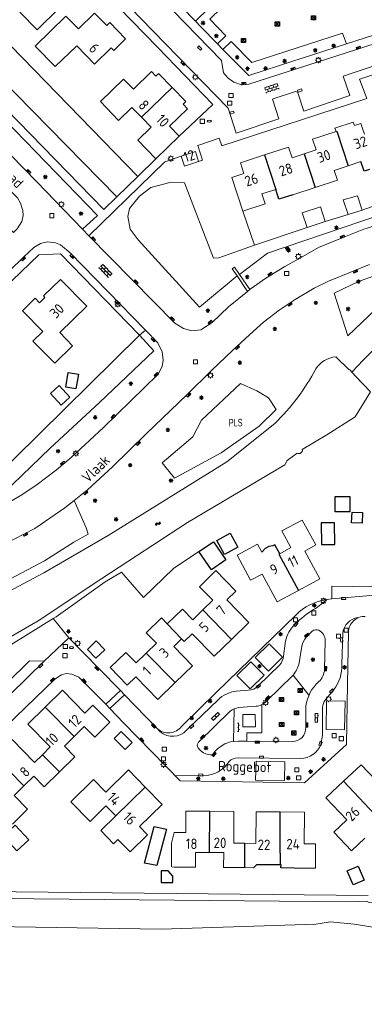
# Model space of a CAD drawing. Extents: x 168769 to 512904, y 516715 to 1559940.
# Tile 166 of 186: x 170506 to 170589, y 519419 to 519656. Entities that reach past the tile are written whole.
import ezdxf

# ---------------------------------------------------------------- set-up
doc = ezdxf.new("R2010")
doc.units = 0
doc.header["$MEASUREMENT"] = 0
doc.layers.get('0').update_dxf_attribs({"linetype": 'CONTINUOUS'})
for name, color, linetype, lineweight in [('B01_HOOFDGEBOUW', 10, 'CONTINUOUS', 0), ('B02_bijgebouw', 12, 'CONTINUOUS', 0), ('B07_scheidingsmuur', 14, 'CONTINUOUS', 25), ('Q04_wegmarkering', 7, 'CONTINUOUS', 0), ('Q21_LANTAARNPAAL', 7, 'CONTINUOUS', 18), ('Q23_kolk', 7, 'CONTINUOUS', 18), ('Q26_BOOM', 7, 'CONTINUOUS', 18), ('Q28_rioolput', 7, 'CONTINUOUS', 18), ('Q92_BRANDKRAAN', 7, 'CONTINUOUS', 0), ('Q96_STRAATKOLK', 7, 'CONTINUOUS', 0), ('Q97_TROTTOIRKOLK', 7, 'CONTINUOUS', 0), ('S02_symb_open_verh', 7, 'CONTINUOUS', 13), ('T01_Muur', 10, 'CONTINUOUS', 0), ('T02_RASTER', 34, 'CONTINUOUS', 0), ('T04_Haag', 72, 'CONTINUOUS', 0), ('T09_INSTEEKSLOOT', 72, 'CONTINUOUS', 0), ('T51_CULTUURSCHEIDING', 3, 'CONTINUOUS', 0), ('V00_kant_verharding', 252, 'CONTINUOUS', 0), ('V11_VERKEERSDREMPEL', 7, 'CONTINUOUS', 0), ('W00_KANT_WATER', 140, 'CONTINUOUS', 0)]:
    doc.layers.add(name, color=color, linetype=linetype, lineweight=lineweight)
for name, color, linetype in [('B11_dakrand_hoofdgebouw', 20, 'CONTINUOUS'), ('B14_dakrand_bijgebouw', 30, 'CONTINUOUS'), ('B53_Overbouw', 1, 'CONTINUOUS'), ('Q34_Speelwerktuig', 32, 'CONTINUOUS'), ('S05_Water', 132, 'CONTINUOUS'), ('Z02_Huisnummer', 253, 'CONTINUOUS'), ('Z05_Cultuuraanduiding', 3, 'CONTINUOUS'), ('Z06_STRAATNAAM', 7, 'CONTINUOUS')]:
    doc.layers.add(name, color=color, linetype=linetype)
doc.styles.add('ISOCP', font='isocp.shx', dxfattribs={"height": 1.8})
doc.styles.get("Standard").update_dxf_attribs({"font": 'ISOB.SHX'})

# ---------------------------------------------------------------- blocks, each defined once
blk = doc.blocks.new('Q21')
at = {"color": 0}
for points in [[(-1.5, 0), (-1, 0)], [(-1.06, 1.06), (-0.71, 0.71)], [(0, 1.5), (0, 1)], [(1.06, 1.06), (0.71, 0.71)], [(1.5, 0), (1, 0)], [(-1.06, -1.06), (-0.71, -0.71)], [(0, -1.5), (0, -1)], [(1.06, -1.06), (0.71, -0.71)]]:
    blk.add_lwpolyline(points, dxfattribs=at)
blk.add_circle((0, 0), 1, dxfattribs=at)
blk = doc.blocks.new('Q26')
at = {"color": 0}
for p, q in [((-1, 0), (1, 0)), ((-0.7, 0.7), (0.7, -0.7)), ((0.7, 0.7), (-0.7, -0.7)), ((0, 1), (0, -1))]:
    blk.add_line(p, q, dxfattribs=at)
blk = doc.blocks.new('Q28')
at = {"color": 0}
blk.add_lwpolyline([(1, 1), (1, -1), (-1, -1), (-1, 1)], close=True, dxfattribs=at)
blk = doc.blocks.new('Q23')
at = {"color": 0}
blk.add_lwpolyline([(0.99, -0.5), (-0.99, -0.5), (-0.99, 0.5), (0.99, 0.5), (0.99, -0.5)], dxfattribs=at)
blk = doc.blocks.new('Q96')
for p, q in [((-1, 0.88), (1, 0.88)), ((-1, 0.75), (1, 0.75)), ((-1, 0.63), (1, 0.63)), ((-1, 0.5), (1, 0.5)), ((-1, 0.38), (1, 0.38)), ((-1, 0.25), (1, 0.25)), ((-1, 0.12), (1, 0.12))]:
    blk.add_line(p, q)
at = {"color": 0}
blk.add_lwpolyline([(1, 1), (1, 0), (-1, 0), (-1, 1), (1, 1)], dxfattribs=at)
blk = doc.blocks.new('Q97')
blk.add_hatch(color=256).paths.add_polyline_path([(-1, 1), (-1, 0), (1, 1)])
blk.add_line((1, 1), (-1, 0))
at = {"color": 0}
for points in [[(-1, 0), (-1, 1), (1, 1), (1, 0), (-1, 0)], [(0, 0.8), (0, 1)]]:
    blk.add_lwpolyline(points, dxfattribs=at)
blk = doc.blocks.new('Q92')
at = {"color": 0}
blk.add_ellipse((0, 0), major_axis=(-0.991, 0), ratio=0.499983, start_param=1.570796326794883, end_param=7.853981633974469, dxfattribs=at)
blk = doc.blocks.new('S05')
at = {"color": 0}
for p, q in [((0.08, 0.3), (0.38, 0.59)), ((0.11, -0.19), (0.41, 0.09)), ((0.38, 0.59), (0.68, 0.71)), ((0.41, 0.09), (0.71, 0.21)), ((0.68, 0.71), (1.01, 0.62)), ((0.71, 0.21), (1.02, 0.12)), ((1.01, 0.62), (1.33, 0.37)), ((1.02, 0.12), (1.36, -0.12)), ((1.33, 0.37), (1.66, 0.13)), ((1.66, 0.13), (1.97, 0.04)), ((1.97, 0.04), (2.28, 0.16)), ((2.28, 0.16), (2.58, 0.44)), ((1.36, -0.12), (1.68, -0.37)), ((1.68, -0.37), (2, -0.46)), ((2, -0.46), (2.31, -0.33)), ((2.31, -0.33), (2.61, -0.05))]:
    blk.add_line(p, q, dxfattribs=at)
blk = doc.blocks.new('S024')
at = {"color": 0}
for p, q in [((0, 1.2), (6.7, 1.2)), ((0, 0), (6.7, 0)), ((0.2, 1.2), (0.2, 0)), ((1.25, 1.5), (1.25, 1.2)), ((1.25, 0), (1.25, -1.2)), ((2.3, 1.2), (2.3, 0)), ((3.35, 1.5), (3.35, 1.2)), ((3.35, 0), (3.35, -1.2)), ((4.4, 1.2), (4.4, 0)), ((5.45, 1.5), (5.45, 1.2)), ((5.45, 0), (5.45, -1.2)), ((6.5, 1.2), (6.5, 0)), ((0, -1.2), (6.7, -1.2)), ((0.2, -1.2), (0.2, -1.5)), ((2.3, -1.2), (2.3, -1.5)), ((4.4, -1.2), (4.4, -1.5)), ((6.5, -1.2), (6.5, -1.5))]:
    blk.add_line(p, q, dxfattribs=at)
blk = doc.blocks.new('Q34')
at = {"color": 0}
for p, q in [((-0.7, 0.7), (0.7, -0.7)), ((0.7, 0.7), (-0.7, -0.7))]:
    blk.add_line(p, q, dxfattribs=at)
blk.add_lwpolyline([(1, 1), (1, -1), (-1, -1), (-1, 1)], close=True, dxfattribs=at)
blk = doc.blocks.new('S026')
for p, q in [((0, 0), (4.4, 0)), ((0.2, 0.5), (0.2, 0)), ((1.2, 0), (1.2, -0.5)), ((2.2, 0.5), (2.2, 0)), ((3.2, 0), (3.2, -0.5)), ((4.2, 0.5), (4.2, 0))]:
    blk.add_line(p, q)
blk = doc.blocks.new('S022')
at = {"color": 0}
for p, q in [((0.01, 1.15), (0.31, 1.15)), ((0.31, -2.3), (0.31, 2.3)), ((0.31, 2.1), (1.51, 2.1)), ((0.31, 0), (1.51, 0)), ((1.51, -2.3), (1.51, 2.3)), ((1.51, 1.05), (1.81, 1.05)), ((0.01, -1.15), (0.31, -1.15)), ((0.31, -2.1), (1.51, -2.1)), ((1.51, -1.05), (1.81, -1.05))]:
    blk.add_line(p, q, dxfattribs=at)

msp = doc.modelspace()

# ---------------------------------------------------------------- linework, layer by layer
at = {"layer": 'B01_HOOFDGEBOUW'}
for points in [[(170505.63, 519663.72), (170508.33, 519660.95), (170505.63, 519658.33), (170509.82, 519654.03), (170515.14, 519659.28), (170512.81, 519661.67), (170516.54, 519665.37), (170515.28, 519666.67), (170515.99, 519667.36), (170512.65, 519670.8), (170511.93, 519670.1)], [(170527.27, 519655.8), (170526.56, 519655.1), (170523.62, 519658.06), (170519.79, 519654.26), (170516.73, 519657.35), (170509.35, 519650.14), (170514.17, 519645.19), (170519.33, 519650.22), (170523.62, 519645.8), (170527.62, 519649.7), (170528.24, 519649.05), (170531.08, 519651.83), (170527.27, 519655.8)], [(170542.35, 519640.13), (170539.07, 519643.51), (170538.42, 519642.88), (170537.38, 519643.96), (170533.01, 519639.72), (170530.63, 519642.17), (170525.03, 519636.74), (170529.42, 519632.22), (170532.64, 519635.35), (170534.94, 519632.99)], [(170543.99, 519628.41), (170541.67, 519630.79), (170546.04, 519635.03), (170545, 519636.11), (170545.64, 519636.73), (170542.35, 519640.13)], [(170534.94, 519632.99), (170537.27, 519630.59), (170534.04, 519627.46), (170538.42, 519622.94)], [(170577.01, 519625.11), (170576.17, 519627.68), (170581.81, 519629.54)], [(170581.81, 519629.54), (170581.54, 519630.36), (170585.97, 519631.81), (170586.24, 519630.98)], [(170586.24, 519630.98), (170587.79, 519631.48)], [(170587.79, 519631.48), (170588.18, 519630.28)], [(170588.18, 519630.28), (170588.63, 519628.92)], [(170538.42, 519622.94), (170543.99, 519628.41)], [(170564.56, 519623.88), (170570.36, 519625.76)], [(170570.36, 519625.76), (170571.2, 519623.22)], [(170574.11, 519624.17), (170577.01, 519625.11)], [(170548.7, 519622.3), (170547.92, 519624.69), (170544.48, 519623.58)], [(170544.48, 519623.58), (170545.28, 519621.16), (170548.7, 519622.3)], [(170559.35, 519610.32), (170556.68, 519618.45), (170559.59, 519619.42), (170558.76, 519621.99), (170564.56, 519623.88)], [(170571.2, 519623.22), (170574.11, 519624.17)], [(170584.69, 519621.27), (170581.35, 519620.17), (170582.14, 519617.78), (170576.76, 519616.02)], [(170587.78, 519622.28), (170584.69, 519621.27)], [(170567.28, 519615.57), (170563.94, 519614.48), (170564.72, 519612.09)], [(170576.76, 519616.02), (170571.4, 519614.27)], [(170564.72, 519612.09), (170559.35, 519610.32)], [(170510.38, 519588.25), (170511.69, 519589.52), (170511.34, 519589.88), (170515.41, 519593.85), (170521.78, 519587.46), (170515.25, 519581.11), (170518.34, 519577.84), (170514.02, 519573.66), (170508.78, 519579.01), (170511.16, 519581.33), (170506.27, 519586.33), (170509.34, 519589.32), (170510.38, 519588.25)], [(170572.79, 519518.91), (170577.91, 519521.68), (170574.26, 519528.4), (170576.92, 519529.86), (170573.64, 519535.88), (170568.76, 519533.24), (170570.93, 519529.23), (170568.23, 519527.76)], [(170563.9, 519528.12), (170562.86, 519530.05), (170557.98, 519527.41), (170561.23, 519521.38), (170564.01, 519522.86), (170567.66, 519516.14), (170572.79, 519518.91)], [(170556.64, 519507.09), (170560.82, 519511.15), (170555.48, 519516.62), (170557.67, 519518.74), (170552.87, 519523.68), (170548.89, 519519.81), (170552.09, 519516.53), (170549.72, 519514.22)], [(170549.72, 519514.22), (170547.28, 519511.83), (170544.78, 519514.38), (170541.16, 519510.87)], [(170541.16, 519510.87), (170539.72, 519512.27), (170536.06, 519508.72), (170538.54, 519506.16), (170536.1, 519503.79)], [(170544.58, 519507.22), (170542.71, 519505.4), (170547.26, 519500.74)], [(170547.15, 519508.46), (170545.21, 519506.57), (170544.58, 519507.22)], [(170547.15, 519508.46), (170552.46, 519503.02), (170556.64, 519507.09)], [(170536.1, 519503.79), (170533.65, 519501.42), (170531.17, 519503.98), (170527.39, 519500.32), (170531.51, 519496.1), (170533.55, 519498.09), (170538.88, 519492.62), (170543.07, 519496.68)], [(170543.07, 519496.68), (170547.26, 519500.74)], [(170511.71, 519490.76), (170515.87, 519494.83), (170521.26, 519489.35), (170523.23, 519491.27), (170527.33, 519487.11), (170523.66, 519483.51), (170521.15, 519486.07), (170518.71, 519483.67)], [(170511.07, 519479.31), (170512.97, 519481.18), (170507.57, 519486.69), (170511.71, 519490.76)], [(170499.61, 519478.88), (170503.77, 519482.96), (170509.17, 519477.45), (170511.07, 519479.31)], [(170518.71, 519483.67), (170516.38, 519481.36), (170518.87, 519478.82), (170515.16, 519475.18)], [(170535.84, 519471.49), (170531.77, 519475.68), (170526.31, 519470.31)], [(170583.64, 519472.89), (170587.9, 519476.87), (170593.13, 519471.3), (170595.2, 519473.25), (170599.18, 519468.95)], [(170515.16, 519475.18), (170511.46, 519471.55), (170508.96, 519474.1), (170506.6, 519471.78)], [(170526.34, 519466.99), (170522.6, 519463.24), (170517.94, 519467.98), (170523.36, 519473.31), (170526.31, 519470.31)], [(170506.6, 519471.78), (170504.24, 519469.47), (170507.5, 519466.14), (170503.83, 519462.54)], [(170532.17, 519455.93), (170536.36, 519460.03), (170534.44, 519461.99), (170539.89, 519467.32), (170535.84, 519471.49)], [(170579.38, 519468.9), (170583.64, 519472.89)], [(170579.38, 519468.9), (170584.39, 519463.59), (170581.26, 519460.64), (170585.53, 519456.12), (170588.78, 519459.18)], [(170526.34, 519466.99), (170528.74, 519464.54)], [(170528.74, 519464.54), (170525.12, 519461), (170528.2, 519457.86), (170529.27, 519458.9), (170532.17, 519455.93)], [(170545.58, 519460.57), (170545.61, 519465.71)], [(170545.61, 519465.71), (170551.41, 519465.66)], [(170551.41, 519465.66), (170557.2, 519465.62), (170557.15, 519457.99), (170559.83, 519457.96)], [(170562.51, 519457.94), (170562.57, 519465.57), (170568.38, 519465.53)], [(170568.38, 519465.53), (170574.2, 519465.48), (170574.15, 519457.84), (170576.88, 519457.81), (170576.87, 519451.95), (170571.71, 519451.98)], [(170545.58, 519460.57), (170542.81, 519460.59), (170542.17, 519457.95), (170542.14, 519452.24), (170542.79, 519452.23)], [(170559.83, 519457.96), (170562.51, 519457.94)], [(170551.36, 519455.73), (170547.96, 519455.75), (170547.93, 519452.18), (170542.79, 519452.23)], [(170554.75, 519455.71), (170551.36, 519455.73)], [(170559.8, 519452.08), (170554.72, 519452.12), (170554.75, 519455.71)], [(170561.89, 519452.06), (170559.8, 519452.08)]]:
    msp.add_lwpolyline(points, dxfattribs=at)
at = {"layer": 'B02_bijgebouw'}
for points in [[(170588.08, 519610.6), (170584.69, 519609.49), (170583.56, 519613.04), (170587, 519614.04), (170588.08, 519610.6)], [(170579.22, 519607.83), (170574.86, 519606.43), (170573.67, 519609.96), (170578.04, 519611.38), (170579.22, 519607.83)], [(170524.04, 519506.75), (170526.11, 519504.62), (170523.97, 519502.56), (170521.9, 519504.69), (170524.04, 519506.75)]]:
    msp.add_lwpolyline(points, dxfattribs=at)
at = {"layer": 'B07_scheidingsmuur'}
for points in [[(170534.94, 519632.99), (170542.35, 519640.13)], [(170581.81, 519629.54), (170581.98, 519629.58), (170584.69, 519621.27)], [(170564.56, 519623.88), (170567.28, 519615.57)], [(170574.11, 519624.17), (170576.76, 519616.02)], [(170568.23, 519527.76), (170568.02, 519527.64)], [(170568.02, 519527.64), (170572.79, 519518.91)], [(170549.72, 519514.22), (170556.64, 519507.09)], [(170541.16, 519510.87), (170544.58, 519507.22)], [(170536.1, 519503.79), (170543.07, 519496.68)], [(170511.71, 519490.76), (170518.71, 519483.67)], [(170506.6, 519471.78), (170499.61, 519478.88)], [(170511.07, 519479.31), (170515.16, 519475.18)], [(170528.74, 519464.54), (170535.84, 519471.49)], [(170583.64, 519472.89), (170593.62, 519462.23)], [(170551.36, 519455.73), (170551.41, 519465.66)], [(170568.33, 519455.59), (170568.38, 519465.53)], [(170559.8, 519452.08), (170559.83, 519457.96)], [(170568.33, 519455.59), (170568.32, 519452.72)]]:
    msp.add_lwpolyline(points, dxfattribs=at)
at = {"layer": 'B11_dakrand_hoofdgebouw', "flags": 128}
for points in [[(170589.84, 519620.38), (170588.57, 519619.95), (170587.78, 519622.28)], [(170571.4, 519614.27), (170568.02, 519613.24), (170567.28, 519615.57)], [(170568.23, 519527.76), (170567.05, 519529.93), (170566.56, 519529.67), (170565.64, 519529.48), (170564.76, 519529.02), (170563.9, 519528.12)]]:
    msp.add_lwpolyline(points, dxfattribs=at)
at = {"layer": 'B11_dakrand_hoofdgebouw'}
for points in [[(170568.32, 519452.72), (170562.66, 519452.74), (170561.89, 519452.06)], [(170571.71, 519451.98), (170568.54, 519452.02), (170568.55, 519452.72), (170568.32, 519452.72)]]:
    msp.add_lwpolyline(points, dxfattribs=at)
at = {"layer": 'B14_dakrand_bijgebouw'}
for points in [[(170516.7, 519567.91), (170517.3, 519571.47), (170519.73, 519571.05), (170519.12, 519567.5), (170516.7, 519567.91)], [(170515.1, 519568.34), (170517.71, 519565.5), (170515.62, 519563.57), (170513, 519566.41), (170515.1, 519568.34)], [(170585.13, 519541.53), (170585.13, 519537.85), (170581.57, 519537.85), (170581.57, 519541.53), (170585.13, 519541.53)], [(170588.19, 519537.69), (170588.08, 519535.08), (170585.55, 519535.19), (170585.67, 519537.8), (170588.19, 519537.69)], [(170578.24, 519535.18), (170578.32, 519529.96), (170581.51, 519530.01), (170581.43, 519535.23), (170578.24, 519535.18)], [(170556.31, 519532.71), (170558.17, 519529.36), (170554.94, 519527.57), (170553.08, 519530.92), (170556.31, 519532.71)], [(170552.26, 519530.64), (170555.26, 519526.29), (170551.79, 519523.9), (170548.79, 519528.25), (170552.26, 519530.64)], [(170530.03, 519484.88), (170532.66, 519482.26), (170530.98, 519480.57), (170528.35, 519483.19), (170530.03, 519484.88)], [(170504.51, 519462.29), (170507.77, 519458.79), (170504.93, 519456.15), (170501.67, 519459.66), (170504.51, 519462.29)], [(170587.15, 519452.45), (170588.6, 519449.09), (170585.91, 519447.93), (170584.46, 519451.29), (170587.15, 519452.45)], [(170541.35, 519451.31), (170539.68, 519451.31), (170539.64, 519448.5), (170542.49, 519448.5), (170542.51, 519450.02), (170541.35, 519451.31)]]:
    msp.add_lwpolyline(points, dxfattribs=at)
msp.add_lwpolyline([(170537.98, 519461.99), (170540.97, 519461.35), (170538.67, 519452.57), (170535.68, 519453.2)], close=True, dxfattribs=at)
at = {"layer": 'B53_Overbouw'}
msp.add_lwpolyline([(170517.71, 519507.33), (170517.93, 519507.54), (170518.16, 519507.29), (170517.94, 519507.08), (170517.71, 519507.33)], dxfattribs=at)
msp.add_lwpolyline([(170517.71, 519507.33), (170517.93, 519507.54), (170518.16, 519507.29), (170517.94, 519507.08), (170517.71, 519507.33)], dxfattribs=at)
at = {"layer": 'Q04_wegmarkering'}
for points in [[(170579.56, 519516.68, -0.047957), (170575.92, 519513.97)], [(170575.92, 519513.97, 0.061852), (170571.46, 519510.26)], [(170583.41, 519508.64, -0.333696), (170587.06, 519512.37)], [(170571.46, 519510.26, 0.167093), (170569.57, 519506.14)], [(170569.13, 519503.07, -0.173232), (170568.17, 519500.92)], [(170581.27, 519494.99, 0.174175), (170583.22, 519501.04)], [(170557.71, 519494.62, 0.157768), (170553.37, 519492.57)], [(170563.05, 519495.93, -0.203752), (170560.66, 519494.83)], [(170578.58, 519490.7, -0.189223), (170579.28, 519492.51)], [(170545.82, 519485.2, -0.399584), (170539.45, 519484.83)], [(170578.13, 519481.79, 0.069311), (170578.57, 519485.31)], [(170573.27, 519478.4, 0.309648), (170578.13, 519481.79)], [(170549.96, 519474.23, 0.248627), (170556.02, 519477.65)], [(170556.02, 519477.65, -0.192519), (170558.21, 519478.58)]]:
    msp.add_lwpolyline(points, format="xyb", dxfattribs=at)
for points in [[(170583.22, 519501.04), (170583.41, 519508.64)], [(170569.57, 519506.14), (170569.13, 519503.07)], [(170565.51, 519499.47), (170568.9, 519502.78), (170565.71, 519506.01), (170562.32, 519502.7), (170565.51, 519499.47)], [(170470.65, 519461.86), (170511.45, 519501.85)], [(170561.3, 519501.7), (170564.53, 519498.48), (170561.11, 519495.17), (170557.88, 519498.39), (170561.3, 519501.7)], [(170568.17, 519500.92), (170563.05, 519495.93)], [(170560.66, 519494.83), (170557.71, 519494.62)], [(170579.28, 519492.51), (170581.27, 519494.99)], [(170553.37, 519492.57), (170545.82, 519485.2)], [(170579.41, 519485.39), (170583.87, 519485.28), (170583.97, 519492.2), (170579.51, 519492.31), (170579.41, 519485.39)], [(170578.57, 519485.31), (170578.58, 519490.7)], [(170539.45, 519484.83), (170538.69, 519485.61)], [(170558.21, 519478.58), (170573.27, 519478.4)], [(170562.57, 519477.72), (170562.44, 519473.15), (170569.36, 519473.06), (170569.49, 519477.62), (170562.57, 519477.72)], [(170543, 519474.3), (170549.96, 519474.23)]]:
    msp.add_lwpolyline(points, dxfattribs=at)
at = {"layer": 'T01_Muur'}
msp.add_lwpolyline([(170587.2, 519593.36), (170581.39, 519590.53), (170584.67, 519580.27), (170584.67, 519580.27), (170599.73, 519594.62), (170598.07, 519597.21)], close=True, dxfattribs=at)
at = {"layer": 'T02_RASTER'}
for points in [[(170507.66, 519681.9), (170489.48, 519664.58), (170534.08, 519618.71)], [(170595.76, 519618.05), (170597.18, 519613.81), (170588.08, 519610.6)], [(170574.86, 519606.43), (170562.14, 519602.16), (170559.35, 519610.32)], [(170584.69, 519609.49), (170579.22, 519607.83)]]:
    msp.add_lwpolyline(points, dxfattribs=at)
at = {"layer": 'T04_Haag'}
for points in [[(170547.94, 519656.11), (170564.49, 519672.37)], [(170534.45, 519580.43), (170498.27, 519544.8), (170491.81, 519539.45), (170484.32, 519536.6), (170463.72, 519529.87), (170420.28, 519516.19)]]:
    msp.add_lwpolyline(points, dxfattribs=at)
at = {"layer": 'T09_INSTEEKSLOOT'}
for points in [[(170589.54, 519445.33), (170489.25, 519446.42)], [(170766.25, 519437.57), (170761.89, 519436.16), (170756.73, 519435.25), (170739.65, 519435.14), (170674.04, 519436.23), (170625.09, 519437.48), (170597.79, 519436.64), (170586.15, 519438.46), (170580.51, 519439), (170576.97, 519438.48), (170539.64, 519437.27)]]:
    msp.add_lwpolyline(points, dxfattribs=at)
msp.add_lwpolyline([(170539.64, 519437.27), (170453.76, 519438.65, 0.447829), (170449.35, 519434.72), (170449.36, 519355.86, -0.418446), (170441.58, 519349.47), (170363.17, 519351.27)], format="xyb", dxfattribs=at)
at = {"layer": 'T51_CULTUURSCHEIDING'}
for points in [[(170489.48, 519664.58), (170484.21, 519659.42), (170529, 519613.79)], [(170558.52, 519595.08), (170565.28, 519600.19), (170605.99, 519614), (170605.73, 519616.19), (170632.34, 519625.63), (170632.53, 519627.5)], [(170562.14, 519602.16), (170553.56, 519599.08), (170552.27, 519599), (170545.29, 519617.14), (170541.78, 519617.24), (170537.18, 519616.04), (170534.44, 519613.95), (170532.02, 519611.01), (170531.64, 519609.04), (170532.19, 519606.02), (170534.14, 519603.38), (170548.92, 519587.22), (170558, 519594.71)], [(170585.65, 519571.48), (170588.34, 519574.41), (170599.81, 519585.88), (170599.69, 519586.01), (170602.05, 519588.27), (170608.33, 519594.04), (170606.23, 519596.39), (170622.65, 519601.45)], [(170534.45, 519580.43), (170537.95, 519576.68), (170524.81, 519564.17), (170512.93, 519553.21), (170501.55, 519542.17), (170488.56, 519535.59), (170418.78, 519512.77), (170405.18, 519527.28), (170388.41, 519521.9)], [(170565.52, 519565.32), (170562.73, 519567.04), (170558.77, 519568.76), (170549.37, 519559.96), (170547.34, 519555.92), (170539.89, 519549.69), (170542.91, 519545.93), (170554.12, 519552.1), (170563.29, 519558.47), (170567.38, 519562.53), (170565.52, 519565.32)], [(170450.14, 519512.19), (170452.07, 519507.24), (170470.34, 519512.67), (170471.28, 519509.73), (170486.81, 519514.16), (170500.6, 519520.27), (170511.58, 519526.06), (170518.63, 519530.56), (170522.05, 519532.5), (170521.64, 519534), (170518.74, 519540.62)], [(170535.46, 519517.18), (170542.68, 519524.18), (170548.79, 519528.25)], [(170513.64, 519512.11), (170514.37, 519512.57), (170526.18, 519520.95), (170530.15, 519523.31), (170535.46, 519517.18)], [(170496.9, 519493.54), (170500.76, 519498.98), (170501.37, 519500.92), (170501.13, 519504.34), (170513.64, 519512.11)], [(170517.42, 519507.5), (170513.64, 519512.11)], [(170571.5, 519498.51), (170575.26, 519493.62)]]:
    msp.add_lwpolyline(points, dxfattribs=at)
at = {"layer": 'V00_kant_verharding'}
for p, q in [((170535.92, 519581.66), (170538.86, 519578.59)), ((170538.86, 519578.59), (170539.92, 519576.45)), ((170539.92, 519576.45), (170540.17, 519574.4)), ((170539.91, 519572.86), (170538.96, 519571)), ((170540.17, 519574.4), (170539.91, 519572.86)), ((170538.96, 519571), (170525.8, 519558.16)), ((170525.8, 519558.16), (170517.99, 519550.94)), ((170517.99, 519550.94), (170514.43, 519547.94)), ((170514.43, 519547.94), (170509.82, 519544.42)), ((170509.82, 519544.42), (170506.07, 519541.92)), ((170506.07, 519541.92), (170502.25, 519539.72))]:
    msp.add_line(p, q, dxfattribs=at)
for points in [[(170582.63, 519718.37), (170550.26, 519686.92), (170565.96, 519670.87), (170551.4, 519656.57), (170555.27, 519652.63), (170553.27, 519650.67)], [(170532.51, 519705.89), (170518.88, 519692.93), (170528.42, 519683.23), (170527.88, 519676.79), (170547.94, 519656.11), (170549.23, 519654.78), (170553.27, 519650.67)], [(170516.36, 519692.88), (170526.25, 519682.54), (170525.62, 519673.62), (170536.74, 519662.09), (170539.62, 519661.79), (170554.2, 519646.61), (170554.68, 519643.7), (170555.78, 519642.35), (170557.19, 519641.39), (170559.06, 519640.8), (170560.82, 519640.91), (170598.44, 519653.05), (170618.76, 519659.78), (170620.6, 519660.56), (170621.79, 519661.71), (170622.56, 519663.46), (170622.67, 519666.07), (170620.11, 519673.67), (170616.71, 519683.66), (170615.4, 519686.01), (170613.68, 519689.1), (170609.34, 519694.03)], [(170507.73, 519684.77), (170537.67, 519653.83), (170555.79, 519635.18), (170557.71, 519629.11), (170568.06, 519632.61), (170566.49, 519637.3), (170566.68, 519637.43), (170572.05, 519639.17), (170572.54, 519639), (170572.62, 519638.83), (170574.01, 519634.46), (170585.1, 519638.18), (170583.55, 519642.89), (170604.96, 519649.99)], [(170491.06, 519667.43), (170506.98, 519682.62), (170507.66, 519681.9), (170538.76, 519649.85), (170552.14, 519636.07), (170543.99, 519628.41)], [(170538.4, 519622.96), (170534.08, 519618.71), (170529, 519613.79), (170525.89, 519610.71), (170484.68, 519652.97), (170481.14, 519649.53), (170468.47, 519662.85), (170487.72, 519664.23), (170490.26, 519666.66)], [(170548.7, 519622.3), (170549.61, 519622.63), (170548.54, 519626.19), (170553.65, 519627.9), (170554.32, 519626.1), (170589.2, 519637.45), (170587.48, 519642.18), (170622.22, 519653.43), (170624.7, 519645.99)], [(170584.36, 519650.65), (170583.36, 519653.23), (170561.55, 519646.18), (170556.56, 519651.26), (170554.53, 519649.33)], [(170488.69, 519597), (170500.76, 519608.61), (170504.08, 519605.16), (170504.99, 519606.06), (170506.08, 519607.81), (170506.4, 519609.25), (170506.32, 519610.5), (170505.78, 519612.28), (170505.06, 519613.55), (170503.78, 519614.8), (170494.46, 519624.41), (170475.71, 519643.76), (170475.32, 519643.74), (170471.94, 519640.39), (170462.7, 519649.66)], [(170481.19, 519646.54), (170484.74, 519650.15), (170499.39, 519634.97), (170524.31, 519609.25), (170520.72, 519605.97)], [(170553.27, 519650.67), (170554.53, 519649.33)], [(170554.53, 519649.33), (170560.76, 519643.05), (170571.67, 519646.56)], [(170573.2, 519647.05), (170584.36, 519650.65)], [(170520.72, 519605.97), (170509.74, 519617.42), (170481.19, 519646.54)], [(170571.67, 519646.56), (170573.2, 519647.05)], [(170635.58, 519626.16), (170635.63, 519625.98), (170635.86, 519624.75), (170635.42, 519622.73), (170634.02, 519620.99), (170632.32, 519620.15), (170619.06, 519616), (170605.47, 519611.49), (170593.77, 519607.59), (170588.48, 519605.96), (170582.91, 519603.7), (170577.56, 519601.53), (170573.77, 519599.42), (170569.48, 519596.99), (170564.88, 519594.16), (170561.1, 519591.5), (170561.02, 519591.43)], [(170522.24, 519604.39), (170540.54, 519622.23), (170544.48, 519623.58)], [(170520.72, 519605.97), (170522.24, 519604.39)], [(170560.51, 519591), (170555.93, 519587.25), (170551.95, 519583.51), (170549.25, 519581.69), (170547.09, 519581.49), (170545.09, 519582.06), (170543, 519583.35), (170522.24, 519604.39)], [(170427.56, 519555), (170428.88, 519554.25), (170430.44, 519553.53), (170432.75, 519552.72), (170436.42, 519552.43), (170439.46, 519552.88), (170453.35, 519557.51), (170465.21, 519561.71), (170468.25, 519563.17), (170471.24, 519565.08), (170475.03, 519568.58), (170485.5, 519578.73), (170506.57, 519599.3), (170509.01, 519601.54), (170510.6, 519602.55), (170512.3, 519602.92), (170514.19, 519602.67), (170515.4, 519602.25), (170517.76, 519600.28), (170535.92, 519581.66)], [(170535.92, 519581.66), (170534.45, 519580.43), (170515.43, 519600.04), (170510.21, 519599.81), (170490.73, 519581.1), (170476.82, 519567.49), (170473.96, 519564.65), (170471.59, 519562.51), (170468.52, 519560.74), (170465.15, 519559.4), (170442.15, 519551.4), (170437.11, 519550.42), (170433.66, 519550.45), (170430.58, 519551.12), (170428.6, 519551.97), (170426.67, 519553.03)], [(170501.75, 519529.98), (170509.26, 519533.85), (170516.46, 519538.83), (170518.74, 519540.62), (170521.92, 519543.14), (170527.98, 519548.71), (170536.09, 519556.62), (170545.9, 519566.06), (170551.88, 519571.97), (170556.89, 519576.77), (170560.97, 519580.53), (170564.34, 519583.55), (170568.1, 519586.47), (170571.96, 519589.07), (170576.53, 519591.79), (170580.16, 519593.53), (170580.41, 519593.63), (170589.88, 519597.5)], [(170556.81, 519596.46), (170557.33, 519596.82)], [(170556.81, 519596.46), (170558, 519594.71), (170560.51, 519591)], [(170561.02, 519591.43), (170558.52, 519595.08), (170557.33, 519596.82)], [(170561.02, 519591.43), (170560.55, 519591.03), (170560.51, 519591)], [(170580.77, 519519.91), (170580.83, 519516.87)], [(170590.77, 519519.77), (170580.77, 519519.91)], [(170591.85, 519517.78), (170589.26, 519517.59), (170580.83, 519516.87), (170579.56, 519516.68)], [(170572.09, 519512.97), (170552.95, 519494.29), (170544.61, 519486.12)], [(170530.58, 519486.96), (170544.25, 519472.97), (170574.22, 519472.51), (170584.29, 519481.79), (170584.53, 519496.37), (170584.79, 519508.82)], [(170576.09, 519509.1), (170574.65, 519507.65)], [(170507.99, 519501.95), (170511.45, 519501.85), (170517.42, 519507.5)], [(170529.85, 519494.78), (170524.75, 519500), (170521.13, 519503.71), (170517.42, 519507.5)], [(170579.04, 519499.83), (170579.17, 519506.75)], [(170573.6, 519505.47), (170572.93, 519501.43)], [(170507.99, 519501.95), (170496.9, 519491.09), (170479.41, 519473.95), (170470.59, 519465.31)], [(170502.27, 519486.11), (170514.03, 519497.49), (170515.69, 519498.56), (170516.78, 519498.86), (170518.17, 519498.74), (170519.82, 519497.97), (170526.35, 519491.49)], [(170571.5, 519498.51), (170565.05, 519492.23)], [(170529.85, 519494.78), (170530.83, 519493.77)], [(170538.72, 519485.61), (170530.83, 519493.77)], [(170527.34, 519490.47), (170526.35, 519491.49)], [(170527.34, 519490.47), (170530.58, 519486.96)], [(170556.33, 519489.77), (170548.68, 519482.33)], [(170557.3, 519490.38), (170557.14, 519482.5)], [(170562.53, 519490.97), (170558.4, 519490.65)], [(170563.9, 519484.59), (170563.9, 519491.38)], [(170574.53, 519485.84), (170574.55, 519491.07)], [(170562.38, 519486), (170559.37, 519486.01), (170559.33, 519489.01), (170562.33, 519489), (170562.38, 519486)], [(170557.14, 519482.5), (170558.27, 519482.6), (170560.29, 519482.59), (170571.28, 519482.49)], [(170560.29, 519482.59), (170560.31, 519484.61)], [(170560.31, 519484.61), (170563.9, 519484.59)]]:
    msp.add_lwpolyline(points, dxfattribs=at)
for points in [[(170582.63, 519718.37, -0.075538), (170583.13, 519717.14), (170585.23, 519708.86, 0.131467), (170586.73, 519706.09), (170597.05, 519695.46, 0.167659), (170600.48, 519693.92), (170605.55, 519693.47, -0.184549), (170608.35, 519692.26, -0.120925), (170615.23, 519682.2), (170620.43, 519666.53), (170618.05, 519661.62), (170584.36, 519650.65)], [(170579.56, 519516.68, 0.165201), (170572.09, 519512.97)], [(170584.79, 519508.82, -0.418046), (170588.84, 519512.64)], [(170577.65, 519509.31, 0.304534), (170576.09, 519509.1)], [(170579.17, 519506.75, 0.290839), (170577.65, 519509.31)], [(170574.65, 519507.65, 0.139508), (170573.6, 519505.47)], [(170572.93, 519501.43, -0.112485), (170571.5, 519498.51)], [(170577.67, 519496.92, 0.185477), (170579.04, 519499.83)], [(170574.55, 519491.07, -0.17987), (170577.67, 519496.92)], [(170565.05, 519492.23, -0.172506), (170562.53, 519490.97)], [(170558.4, 519490.65, 0.165828), (170556.33, 519489.77)], [(170544.61, 519486.12, -0.439009), (170538.72, 519485.61)], [(170571.28, 519482.49, 0.419276), (170574.53, 519485.84)], [(170552.27, 519479.58, -0.214333), (170557.14, 519482.5)], [(170548.68, 519482.33, 0.367896), (170548.61, 519480.94)], [(170548.61, 519480.94, 0.231857), (170551.55, 519479.3)], [(170551.55, 519479.3, 0.226781), (170552.27, 519479.58)]]:
    msp.add_lwpolyline(points, format="xyb", dxfattribs=at)
at = {"layer": 'V11_VERKEERSDREMPEL'}
for points in [[(170526.35, 519491.49), (170529.85, 519494.78)], [(170530.83, 519493.77), (170527.34, 519490.47)]]:
    msp.add_lwpolyline(points, dxfattribs=at)
at = {"layer": 'W00_KANT_WATER'}
for p, q in [((170555.46, 519549.87), (170526.93, 519532.17)), ((170526.93, 519532.17), (170511.44, 519523.13)), ((170511.44, 519523.13), (170494.96, 519514.48))]:
    msp.add_line(p, q, dxfattribs=at)
for points in [[(170546.03, 519535.31), (170569.44, 519549.2), (170570.07, 519550.26), (170572.47, 519552.03, 0.651774), (170573.68, 519552.84), (170579.61, 519556.42), (170586.42, 519560.73), (170590.07, 519566.79), (170586.52, 519570.56), (170585.11, 519572.06), (170584.85, 519572.17), (170581.82, 519575.14), (170581.72, 519575.24, 0.220493), (170576.93, 519572.33, -0.08208), (170567.04, 519559.18), (170555.46, 519549.87)], [(170492.09, 519444.76), (170585.12, 519443.87), (170589.15, 519443.99), (170589.77, 519443.69), (170598.96, 519444.1, 0.070818), (170603.06, 519445.15), (170617.7, 519457.95), (170620.6, 519460.18, -0.190514), (170625.16, 519461.17, -0.054594), (170629.52, 519459.04, -0.054594), (170633.32, 519456.02), (170644.8, 519444.26, 0.097466), (170647.78, 519442.65), (170656, 519442.45), (170664.74, 519442.22)]]:
    msp.add_lwpolyline(points, format="xyb", dxfattribs=at)
msp.add_lwpolyline([(170546.03, 519535.31), (170525.42, 519521.75), (170510.06, 519511.59), (170502.94, 519507.47), (170499.05, 519505.23), (170497.51, 519503.95), (170487.79, 519498.41)], dxfattribs=at)

# ---------------------------------------------------------------- block references
at = {"layer": 'Q21_LANTAARNPAAL', "xscale": 0.5, "yscale": 0.5}
for p in [(170577.55, 519646.73), (170547.89, 519642.65), (170542.02, 519622.97), (170515.62, 519611.99), (170572.74, 519599.42), (170529.23, 519587.9), (170551.56, 519570.75), (170519.12, 519551.94), (170578.76, 519516.4), (170519.56, 519506.17), (170564.84, 519491.83), (170580.02, 519492.72), (170567.33, 519482.83), (170540.26, 519476.93)]:
    msp.add_blockref('Q21', p, dxfattribs=at)
at = {"layer": 'Q23_kolk'}
for p, xscale, yscale, rotation in [((170548.95, 519649.64), 0.5, 0.5, 314.7561896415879), ((170573.11, 519639.39), 0.5, 0.5, 18.85713494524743), ((170556.74, 519634.08), 0.5, 0.5, 17.99904070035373), ((170583.63, 519516.95), 0.5000000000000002, 0.5000000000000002, 181.2060487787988), ((170572.11, 519510.75), 0.4999999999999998, 0.4999999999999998, 228.9315670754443), ((170583.14, 519506.99), 0.5, 0.5, 277.258634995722), ((170510.66, 519500.8), 0.5, 0.5, 44.51376743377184), ((170563.09, 519495.82), 0.4999999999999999, 0.4999999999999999, 217.7314233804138), ((170580.77, 519494.69), 0.5, 0.5, 47.40750525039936), ((170547.01, 519486.14), 0.4999999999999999, 0.4999999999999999, 221.0684329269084), ((170578.04, 519481.98), 0.5, 0.5, 70.36645558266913), ((170563.87, 519478.74), 0.4999999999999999, 0.4999999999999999, 359.6984460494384), ((170549.2, 519474.43), 0.5, 0.5, 356.8536244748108)]:
    msp.add_blockref('Q23', p, dxfattribs=dict(at, xscale=xscale, yscale=yscale, rotation=rotation))
at = {"layer": 'Q26_BOOM', "xscale": 0.5, "yscale": 0.5}
for p in [(170549.76, 519655.68), (170552.96, 519652.57), (170576.8, 519649.11), (170581.23, 519650.2), (170557.99, 519647.42), (170569.43, 519646.51), (170560.48, 519644.68), (170564.83, 519644.74), (170511.76, 519618.57), (170520.35, 519609.75), (170581.9, 519606.34), (170570.07, 519601.3), (170570.37, 519600.89), (170560.39, 519594.46), (170587.2, 519593.36), (170550.92, 519586.35), (170576.95, 519588.23), (170584.71, 519586.76), (170567.05, 519581.95), (170558.64, 519573.8), (170532.36, 519568.75), (170549.38, 519565.37), (170523.77, 519560.63), (170541.29, 519557.6), (170514.85, 519552.48), (170532.2, 519549.1), (170542.03, 519545.39), (170523.76, 519540.55), (170528.82, 519536.03), (170576.59, 519515.28), (170517.36, 519509.02), (170568.44, 519508.37), (170576.23, 519502.23), (170563.37, 519500.66), (170583.87, 519500.37), (170551.46, 519492.25), (170547.05, 519488.13), (170550.46, 519480.9), (170578.8, 519478.18), (170575.68, 519475.22), (170548.61, 519473.55), (170554.65, 519473.53), (170570.31, 519473.69)]:
    msp.add_blockref('Q26', p, dxfattribs=at)
at = {"layer": 'Q28_rioolput', "xscale": 0.5, "yscale": 0.5}
for p in [(170556.19, 519636.36), (170556.49, 519638.2), (170549.61, 519631.97), (170513.35, 519609.25), (170569.9, 519595.31), (170547.97, 519574.02), (170576.45, 519513.48), (170572.06, 519511.82), (170584.24, 519509.34), (170582.4, 519507.9), (170516.6, 519505.39), (170516.52, 519503.17), (170581.35, 519483.9), (170583.08, 519483.16), (170540.43, 519480.64), (170540.22, 519478.33), (170572.36, 519475.68), (170572.81, 519473.73)]:
    msp.add_blockref('Q28', p, dxfattribs=at)
at = {"layer": 'Q34_Speelwerktuig', "xscale": 0.5, "yscale": 0.5}
for p in [(170567.67, 519655.46), (170576.39, 519656.92), (170559.5, 519651.48), (170573.17, 519494.79), (170568.65, 519492.61), (170572.29, 519489.41), (170568.71, 519486.6), (170571.62, 519484.55)]:
    msp.add_blockref('Q34', p, dxfattribs=at)
at = {"layer": 'Q92_BRANDKRAAN', "xscale": 0.5, "yscale": 0.5}
for p in [(170551.27, 519632.01), (170518.07, 519505.12)]:
    msp.add_blockref('Q92', p, dxfattribs=at)
at = {"layer": 'Q96_STRAATKOLK'}
for p, xscale, yscale, rotation in [((170574.93, 519507.91), 0.4999999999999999, 0.4999999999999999, 41.46545407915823), ((170524.43, 519500.33), 0.5, 0.5, 134.2994485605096), ((170579.06, 519500.06), 0.5, 0.5, 268.1080345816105), ((170513.69, 519497.16), 0.5, 0.5, 44.0248468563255), ((170520.93, 519496.86), 0.5, 0.5, 315.2132209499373), ((170565.55, 519492.8), 0.5, 0.5, 45.39597728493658), ((170538.06, 519486.45), 0.4999999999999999, 0.4999999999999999, 134.664940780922), ((170574.53, 519486.45), 0.5, 0.5, 270), ((170534.82, 519482.7), 0.5, 0.5, 313.9029808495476), ((170549.84, 519483.38), 0.5, 0.5, 42.89694880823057), ((170562.84, 519482.57), 0.5, 0.5, 179.5416435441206), ((170552.24, 519479.55), 0.5, 0.5, 226.2964300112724)]:
    msp.add_blockref('Q96', p, dxfattribs=dict(at, xscale=xscale, yscale=yscale, rotation=rotation))
at = {"layer": 'Q97_TROTTOIRKOLK'}
for p, xscale, yscale, rotation in [((170587.31, 519649.46), 0.5, 0.5, 17.86282738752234), ((170545.11, 519646.18), 0.5, 0.5, 134.1776290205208), ((170571.53, 519644.37), 0.5, 0.5, 17.86282738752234), ((170559.64, 519640.84), 0.4999999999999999, 0.4999999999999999, 3.708030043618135), ((170507.53, 519619.68), 0.5, 0.5, 314.4514401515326), ((170523.18, 519603.43), 0.4999999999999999, 0.4999999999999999, 314.6040227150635), ((170583.44, 519603.92), 0.5, 0.5, 21.93737074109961), ((170506.3, 519599.04), 0.4999999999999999, 0.4999999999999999, 224.3603607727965), ((170518.4, 519599.63), 0.5, 0.5, 134.2686042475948), ((170566.09, 519594.9), 0.5, 0.5, 31.65830637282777), ((170586.38, 519596.07), 0.5, 0.5, 202.2254593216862), ((170533.43, 519593.05), 0.5, 0.5, 314.6342872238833), ((170529.25, 519588.5), 0.5, 0.5, 134.2686042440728), ((170570.58, 519588.14), 0.5000000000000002, 0.5000000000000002, 214.2157021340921), ((170542.19, 519584.17), 0.4999999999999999, 0.4999999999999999, 314.6040227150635), ((170551.68, 519583.33), 0.5, 0.5, 40.30215150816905), ((170537.98, 519579.51), 0.5, 0.5, 133.7811247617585), ((170557.88, 519577.68), 0.5, 0.5, 223.3547225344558), ((170538.68, 519570.72), 0.5, 0.5, 44.63999120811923), ((170546.08, 519566.23), 0.4999999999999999, 0.4999999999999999, 223.9340133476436), ((170528.3, 519560.59), 0.5, 0.5, 44.2686042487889), ((170533.96, 519554.54), 0.5, 0.5, 224.2686042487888), ((170516.15, 519549.39), 0.5, 0.5, 40.18069696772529), ((170521.34, 519542.68), 0.5, 0.5, 218.2830448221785), ((170506.87, 519532.62), 0.5, 0.5, 207.2588107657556)]:
    msp.add_blockref('Q97', p, dxfattribs=dict(at, xscale=xscale, yscale=yscale, rotation=rotation))
at = {"layer": 'S02_symb_open_verh'}
for name, p, xscale, yscale, rotation in [('S024', (170564.72, 519639.48), 0.4999999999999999, 0.4999999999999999, 17.94905404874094), ('S024', (170525.1, 519597.14), 0.5, 0.5, 314.4413639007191), ('S022', (170553.11, 519488.22), 0.4999999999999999, 0.4999999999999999, 133.5494761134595), ('S022', (170577.55, 519488.19), 0.5, 0.5, 179.0717039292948), ('S026', (170558.29, 519484.8), 0.4999999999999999, 0.4999999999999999, 88.8883790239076)]:
    msp.add_blockref(name, p, dxfattribs=dict(at, xscale=xscale, yscale=yscale, rotation=rotation))
at = {"layer": 'S05_Water', "xscale": 0.4999999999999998, "yscale": 0.4999999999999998, "rotation": 211.0194375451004}
msp.add_blockref('S05', (170539.41, 519535.36), dxfattribs=at)

# ---------------------------------------------------------------- texts
at = {"layer": 'Z02_Huisnummer', "style": 'ISOCP'}
for s, rotation, p in [('6', 313, (170522.08, 519649.36)), ('8', 313, (170534, 519635.69)), ('10', 313, (170538.21, 519632.25)), ('32', 18, (170586.58, 519625.19)), ('12', 17.9015, (170545.54, 519622.04)), ('30', 18, (170577.78, 519621.92)), ('28', 18, (170568.57, 519618.66)), ('26', 17.9015, (170560.29, 519616.22)), ('30', 44.9928, (170514.33, 519584.31)), ('11', 25, (170570.98, 519524.32)), ('9', 25, (170566.64, 519522.52)), ('7', 44.453, (170554.47, 519512.69)), ('5', 44.453, (170550.29, 519508.62)), ('3', 44.4489, (170540.72, 519502.47)), ('1', 44.453, (170536.71, 519498.22)), ('12', 44.449, (170518.78, 519485.58)), ('10', 44.449, (170513.29, 519481.17)), ('8', 44.449, (170507.08, 519473.71)), ('14', 314.9016, (170526.43, 519468.75)), ('26', 45.0574, (170585.57, 519463.08)), ('16', 315, (170530.23, 519464.03)), ('18', 358.8608, (170545.58, 519456.61)), ('20', 359, (170552.3, 519456.84)), ('22', 359, (170562.89, 519456.36)), ('24', 359, (170569.82, 519456.52))]:
    msp.add_text(s, height=2.5, rotation=rotation, dxfattribs=at).set_placement(p)
at = {"layer": 'Z05_Cultuuraanduiding', "width": 0.711111}
msp.add_text('PLS', height=1.8, dxfattribs=at).set_placement((170555.95, 519558.46))
at = {"layer": 'Z06_STRAATNAAM', "style": 'ISOCP'}
for s, rotation, p in [('Wagenpad', 313.9048, (170495.32, 519625.68)), ('Vlaak', 43.9862, (170522.03, 519544.66)), ('Roggebot', 358.7966, (170553.35, 519475.33))]:
    msp.add_text(s, height=2.5, rotation=rotation, dxfattribs=at).set_placement(p)

doc.saveas('drawing.dxf')
